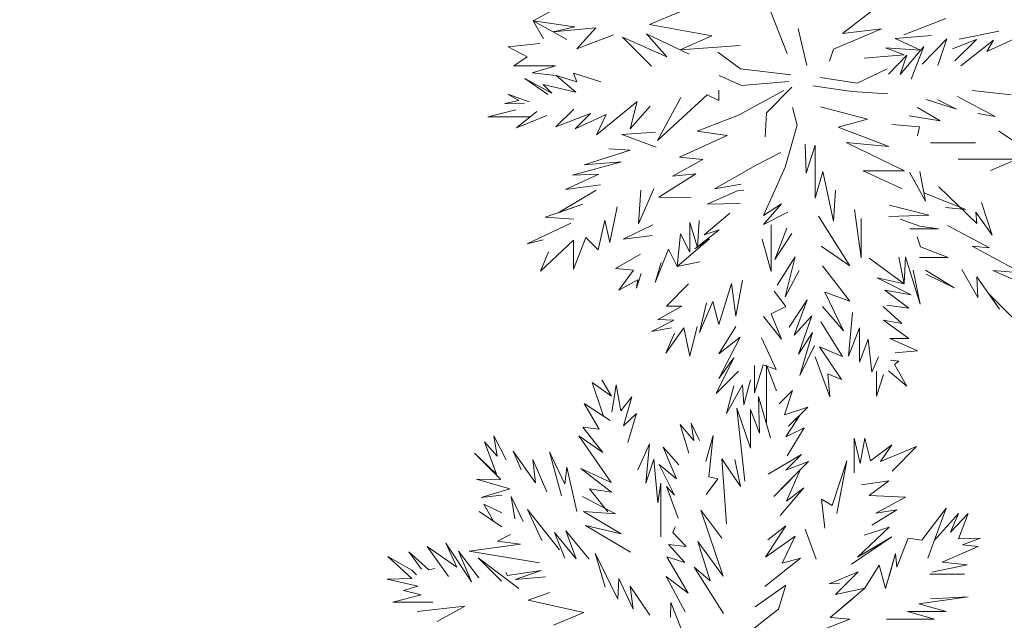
# Model space of a CAD drawing. Header units: millimetres. Extents: x 6487905018 to 6488192500, y 5882180700 to 5882375224.
# Tile 197 of 256: x 6488055001 to 6488057296, y 5882281660 to 5882283059. Entities that reach past the tile are written whole.
import ezdxf
from ezdxf.xclip import XClip

# ---------------------------------------------------------------- set-up
doc = ezdxf.new("R2010")
doc.units = ezdxf.units.MM
doc.header["$MEASUREMENT"] = 0
doc.header["$XCLIPFRAME"] = 2
doc.linetypes.add('Wipeout_Contour', pattern=[1000, 0, -1000])
doc.layers.add('drzewa_Nr_pióra__154', color=94, linetype='Continuous', lineweight=5)
doc.layers.add('Mapa cyfrowa', color=7, linetype='Continuous')
doc.layers.add('Zamość 06.10._2_Mapa cyfrowa', color=7, linetype='Continuous')

# ---------------------------------------------------------------- blocks, each defined once
blk = doc.blocks.new('Rysunek_1_2')
at = {"color": 254, "linetype": 'Wipeout_Contour', "lineweight": 0, "ltscale": 70061284114.24681}
blk.add_wipeout([(6487915525.867126, 5882181505.900702), (6488146644.289524, 5882181505.900702), (6488146644.289524, 5882373115.540435), (6488107628.768834, 5882373115.540435), (6488107628.768834, 5882320263.490532), (6488101226.436201, 5882320263.490532), (6488101226.436201, 5882373115.540435), (6487915525.867126, 5882373115.540435)], dxfattribs=at).dxf.layer = 'Zamość 06.10._2_Mapa cyfrowa'

msp = doc.modelspace()

# ---------------------------------------------------------------- block references
at = {"layer": 'Mapa cyfrowa', "color": 22, "linetype": 'Continuous', "lineweight": 5}
ref = msp.add_blockref('Rysunek_1_2', (0, 0), dxfattribs=at)
XClip(ref).set_block_clipping_path([(6487915525.8671264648, 5882181505.9007024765), (6488146644.2895231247, 5882181505.9007024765), (6488146644.2895231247, 5882373115.5404348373), (6488107628.7688331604, 5882373115.5404348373), (6488107628.7688331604, 5882320263.4905319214), (6488101226.4362001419, 5882320263.4905319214), (6488101226.4362001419, 5882373115.5404348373), (6487915525.8671264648, 5882373115.5404348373)])

# ---------------------------------------------------------------- next in the draw order: linework, layer by layer
at = {"layer": 'drzewa_Nr_pióra__154', "linetype": 'Continuous'}
for p, q in [((6488056198.092369, 5882283056.185252), (6488056262.452104, 5882283091.542503)), ((6488056790.478193, 5882282980.226212), (6488056742.500602, 5882283100.593513)), ((6488056468.915327, 5882283047.345025), (6488056540.207026, 5882283076.846443)), ((6488056918.876532, 5882283026.493991), (6488056993.890065, 5882283084.514149)), ((6488056295.199071, 5882283042.408865), (6488056198.092369, 5882283056.185252)), ((6488056221.949055, 5882283014.538646), (6488056198.092369, 5882283056.185252)), ((6488056198.092369, 5882283056.185252), (6488056276.338824, 5882283012.540908)), ((6488056244.530654, 5882283030.410537), (6488056295.199071, 5882283042.408865)), ((6488056614.566429, 5882283021.236915), (6488056468.915327, 5882283047.345025)), ((6488057061.779957, 5882283023.308011), (6488057159.888279, 5882283061.738995)), ((6488056343.891242, 5882283040.105831), (6488056244.530654, 5882283030.410537)), ((6488056299.494974, 5882282990.663568), (6488056343.891242, 5882283040.105831)), ((6488056384.88758, 5882283023.694123), (6488056299.494974, 5882282990.663568)), ((6488056509.662182, 5882282972.262404), (6488056462.550364, 5882283025.641747)), ((6488056462.550364, 5882283025.641747), (6488056561.579165, 5882282978.800217)), ((6488056540.814624, 5882282988.622035), (6488056614.566429, 5882283021.236915)), ((6488056815.6707, 5882283038.55637), (6488056836.134169, 5882282952.087713)), ((6488057009.98099, 5882283037.764574), (6488056898.51801, 5882282990.312069)), ((6488056918.876532, 5882283026.493991), (6488057009.98099, 5882283037.764574)), ((6488057041.69825, 5882283014.728607), (6488057126.505885, 5882283022.233771)), ((6488057191.189044, 5882283013.73007), (6488057283.51348, 5882283032.054959)), ((6488057347.020864, 5882283026.927336), (6488057255.43637, 5882282984.785817)), ((6488056139.45355, 5882282995.328031), (6488056213.762692, 5882283003.077888)), ((6488056473.470644, 5882282950.759823), (6488056406.033487, 5882283018.19698)), ((6488056406.033487, 5882283018.19698), (6488056509.662182, 5882282972.262404)), ((6488056680.837349, 5882282998.904907), (6488056540.814624, 5882282988.622035)), ((6488057101.106684, 5882282988.063182), (6488057041.69825, 5882283014.728607)), ((6488057105.009898, 5882282955.18005), (6488057162.477125, 5882283014.195592)), ((6488057162.477125, 5882283014.195592), (6488057141.182242, 5882282952.175415)), ((6488057231.138019, 5882283013.082356), (6488057175.581433, 5882282990.692366)), ((6488057180.835423, 5882282963.202307), (6488057231.138019, 5882283013.082356)), ((6488057271.2838, 5882283011.465714), (6488057195.350301, 5882282951.092054)), ((6488057255.43637, 5882282984.785817), (6488057271.2838, 5882283011.465714)), ((6488056183.836119, 5882282972.172714), (6488056139.45355, 5882282995.328031)), ((6488056681.392785, 5882282944.38238), (6488056628.351423, 5882282983.383382)), ((6488056898.51801, 5882282990.312069), (6488056888.869683, 5882282962.314821)), ((6488056969.671604, 5882282969.354098), (6488057063.263512, 5882282976.777082)), ((6488057063.263512, 5882282976.777082), (6488057019.503956, 5882282993.384856)), ((6488057019.503956, 5882282993.384856), (6488057101.106684, 5882282988.063182)), ((6488057069.394361, 5882282975.929035), (6488057026.727101, 5882282931.770641)), ((6488057108.435298, 5882282996.118754), (6488057053.654317, 5882282930.910619)), ((6488057053.654317, 5882282930.910619), (6488057069.394361, 5882282975.929035)), ((6488057079.37482, 5882282920.647019), (6488057108.435298, 5882282996.118754)), ((6488056152.932297, 5882282951.284144), (6488056183.836119, 5882282972.172714)), ((6488056249.808558, 5882282951.284144), (6488056152.932297, 5882282951.284144)), ((6488056195.614993, 5882282934.673672), (6488056249.808558, 5882282951.284144)), ((6488056251.93773, 5882282928.825371), (6488056195.614993, 5882282934.673672)), ((6488056297.482982, 5882282890.24606), (6488056251.93773, 5882282928.825371)), ((6488056251.93773, 5882282928.825371), (6488056299.899863, 5882282914.037004)), ((6488056299.899863, 5882282914.037004), (6488056291.660973, 5882282934.242177)), ((6488056291.660973, 5882282934.242177), (6488056355.759842, 5882282914.380555)), ((6488056683.464379, 5882282905.704949), (6488056631.471503, 5882282928.781979)), ((6488056798.395791, 5882282930.342019), (6488056681.392785, 5882282944.38238)), ((6488057022.895601, 5882282944.647418), (6488056953.21417, 5882282911.226328)), ((6488056232.076109, 5882282884.588123), (6488056178.810851, 5882282921.602963)), ((6488056178.810851, 5882282921.602963), (6488056241.696811, 5882282887.640882)), ((6488056241.696811, 5882282887.640882), (6488056221.120428, 5882282908.221027)), ((6488056221.120428, 5882282908.221027), (6488056297.482982, 5882282890.24606)), ((6488056793.715672, 5882282914.741618), (6488056683.464379, 5882282905.704949)), ((6488056953.21417, 5882282911.226328), (6488056867.947474, 5882282923.919724)), ((6488056164.681251, 5882282870.252015), (6488056139.087608, 5882282885.490924)), ((6488056139.087608, 5882282885.490924), (6488056188.741662, 5882282867.434905)), ((6488056487.511004, 5882282777.595374), (6488056603.47813, 5882282883.504326)), ((6488056603.47813, 5882282883.504326), (6488056630.448096, 5882282870.445236)), ((6488056630.448096, 5882282870.445236), (6488056631.034692, 5882282894.59838)), ((6488056677.024673, 5882282836.219601), (6488056782.219184, 5882282893.679812)), ((6488056741.782945, 5882282842.011285), (6488056801.314075, 5882282901.542415)), ((6488056940.50863, 5882282891.531855), (6488056849.877114, 5882282904.486955)), ((6488057025.100816, 5882282886.515293), (6488056940.50863, 5882282891.531855)), ((6488057312.155701, 5882282883.514734), (6488057221.357046, 5882282893.695043)), ((6488056131.836311, 5882282863.469803), (6488056164.681251, 5882282870.252015)), ((6488056178.004279, 5882282862.907274), (6488056131.836311, 5882282863.469803)), ((6488056345.829031, 5882282790.696822), (6488056440.623133, 5882282868.337706)), ((6488056440.623133, 5882282868.337706), (6488056424.231239, 5882282804.297379)), ((6488056542.112408, 5882282877.43794), (6488056487.511004, 5882282777.595374)), ((6488057114.098213, 5882282873.09005), (6488057184.81118, 5882282850.723679)), ((6488057184.81118, 5882282850.723679), (6488057141.182242, 5882282872.006689)), ((6488057187.349457, 5882282879.773562), (6488057274.647496, 5882282833.267192)), ((6488056092.277938, 5882282832.20173), (6488056157.590538, 5882282848.600171)), ((6488056206.797682, 5882282844.864881), (6488056158.94923, 5882282806.94724)), ((6488056292.563774, 5882282850.281686), (6488056251.187386, 5882282808.905298)), ((6488056251.187386, 5882282808.905298), (6488056331.460693, 5882282840.360571)), ((6488056331.460693, 5882282840.360571), (6488056295.756968, 5882282804.656846)), ((6488056295.756968, 5882282804.656846), (6488056368.235033, 5882282838.325789)), ((6488056368.235033, 5882282838.325789), (6488056345.829031, 5882282790.696822)), ((6488056424.231239, 5882282804.297379), (6488056470.415565, 5882282857.504094)), ((6488056677.024673, 5882282836.219601), (6488056580.302188, 5882282798.778639)), ((6488056738.783316, 5882282786.07556), (6488056741.782945, 5882282842.011285)), ((6488056813.729129, 5882282812.950683), (6488056802.264691, 5882282853.941656)), ((6488056868.097569, 5882282855.657939), (6488056977.770534, 5882282826.762904)), ((6488057146.497939, 5882282823.401972), (6488057093.685169, 5882282854.294265)), ((6488057274.647496, 5882282833.267192), (6488057234.613699, 5882282840.356041)), ((6488056190.817991, 5882282832.20173), (6488056092.277938, 5882282832.20173)), ((6488056158.94923, 5882282806.94724), (6488056229.554994, 5882282835.301633)), ((6488056785.10425, 5882282715.098088), (6488056813.729129, 5882282812.950683)), ((6488056977.770534, 5882282826.762904), (6488056909.221039, 5882282808.17216)), ((6488057098.494925, 5882282808.969619), (6488057034.086647, 5882282814.628646)), ((6488057074.522885, 5882282834.846766), (6488057146.497939, 5882282823.401972)), ((6488056404.396121, 5882282791.209223), (6488056482.893237, 5882282796.729921)), ((6488056484.705397, 5882282762.019086), (6488056404.396121, 5882282791.209223)), ((6488056580.302188, 5882282798.778639), (6488056650.503992, 5882282789.418398)), ((6488056909.221039, 5882282808.17216), (6488057027.102919, 5882282763.051105)), ((6488057093.685475, 5882282788.463906), (6488057098.494925, 5882282808.969619)), ((6488057283.443453, 5882282798.903441), (6488057353.532331, 5882282752.676213)), ((6488056650.503992, 5882282789.418398), (6488056539.096834, 5882282738.358121)), ((6488056832.467067, 5882282768.85915), (6488056834.339115, 5882282701.465419)), ((6488057027.102919, 5882282763.051105), (6488056927.94152, 5882282772.603246)), ((6488056927.94152, 5882282772.603246), (6488057063.896531, 5882282706.865071)), ((6488057123.944956, 5882282771.94595), (6488057229.528468, 5882282771.94595)), ((6488056316.655415, 5882282720.776634), (6488056423.826973, 5882282755.219763)), ((6488056423.826973, 5882282755.219763), (6488056374.376898, 5882282758.217596)), ((6488056716.025676, 5882282719.216595), (6488056775.648153, 5882282749.660241)), ((6488056834.339115, 5882282701.465419), (6488056855.058666, 5882282766.460911)), ((6488056855.058666, 5882282766.460911), (6488056855.058666, 5882282643.431928)), ((6488056289.966217, 5882282696.549154), (6488056403.635572, 5882282727.950348)), ((6488056403.635572, 5882282727.950348), (6488056316.655415, 5882282720.776634)), ((6488056593.634543, 5882282733.348847), (6488056522.580706, 5882282694.255953)), ((6488056539.096834, 5882282738.358121), (6488056593.634543, 5882282733.348847)), ((6488057326.12615, 5882282733.756168), (6488057189.092229, 5882282733.756168)), ((6488057263.771988, 5882282707.538359), (6488057326.12615, 5882282733.756168)), ((6488056273.740452, 5882282663.483721), (6488056351.388856, 5882282698.852399)), ((6488056351.388856, 5882282698.852399), (6488056289.966217, 5882282696.549154)), ((6488056577.383168, 5882282699.869526), (6488056491.30415, 5882282645.650056)), ((6488056522.580706, 5882282694.255953), (6488056577.383168, 5882282699.869526)), ((6488056620.863231, 5882282664.615191), (6488056716.025676, 5882282719.216595)), ((6488056735.182967, 5882282602.775203), (6488056785.10425, 5882282715.098088)), ((6488056855.058666, 5882282643.431928), (6488056872.886916, 5882282705.3147)), ((6488056872.886916, 5882282705.3147), (6488056898.506833, 5882282589.420277)), ((6488057063.896531, 5882282706.865071), (6488056967.25453, 5882282706.865071)), ((6488056967.25453, 5882282706.865071), (6488057058.081945, 5882282664.557931)), ((6488057112.461918, 5882282636.116916), (6488057075.024563, 5882282703.985595)), ((6488057099.040651, 5882282705.01515), (6488057112.461918, 5882282636.116916)), ((6488056683.192784, 5882282676.04243), (6488056620.863231, 5882282664.615191)), ((6488056256.101591, 5882282609.247821), (6488056344.736136, 5882282661.495111)), ((6488056355.113491, 5882282674.084577), (6488056273.740452, 5882282663.483721)), ((6488056443.217607, 5882282583.384182), (6488056478.899583, 5882282664.615191)), ((6488056449.258821, 5882282661.495111), (6488056443.217607, 5882282583.384182)), ((6488056603.729593, 5882282629.025572), (6488056675.899783, 5882282661.195286)), ((6488056675.899783, 5882282661.195286), (6488056689.052387, 5882282661.984352)), ((6488056898.506833, 5882282589.420277), (6488056903.183661, 5882282662.026241)), ((6488057206.42431, 5882282616.977271), (6488057108.728824, 5882282655.280803)), ((6488057232.06704, 5882282583.900172), (6488057143.392379, 5882282669.754253)), ((6488056491.30415, 5882282645.650056), (6488056566.261827, 5882282644.334671)), ((6488056680.334422, 5882282630.663711), (6488056603.729593, 5882282629.025572)), ((6488056776.91939, 5882282629.575939), (6488056735.182967, 5882282602.775203)), ((6488056735.275566, 5882282581.651983), (6488056776.91939, 5882282629.575939)), ((6488057243.007215, 5882282632.665571), (6488057267.763798, 5882282556.749004)), ((6488056226.17309, 5882282599.093509), (6488056313.535335, 5882282628.73427)), ((6488056313.535335, 5882282628.73427), (6488056256.101591, 5882282609.247821)), ((6488056376.610601, 5882282539.520817), (6488056394.003961, 5882282623.001865)), ((6488056596.334462, 5882282557.739356), (6488056656.448616, 5882282608.454465)), ((6488056791.34441, 5882282610.575403), (6488056735.275566, 5882282581.651983)), ((6488056947.005033, 5882282616.923011), (6488056962.948819, 5882282503.868662)), ((6488057120.727903, 5882282603.455101), (6488057028.635941, 5882282626.996589)), ((6488057159.109268, 5882282621.264959), (6488057206.42431, 5882282616.977271)), ((6488057267.763798, 5882282556.749004), (6488057230.214992, 5882282610.791273)), ((6488057230.214992, 5882282610.791273), (6488057232.06704, 5882282583.900172)), ((6488056184.052008, 5882282536.691905), (6488056285.454614, 5882282585.053147)), ((6488056291.694774, 5882282594.413388), (6488056226.17309, 5882282599.093509)), ((6488056349.416257, 5882282522.651545), (6488056364.985279, 5882282591.634317)), ((6488056364.985279, 5882282591.634317), (6488056376.610601, 5882282539.520817)), ((6488056563.419994, 5882282517.364195), (6488056563.419994, 5882282586.613188)), ((6488056563.419994, 5882282586.613188), (6488056581.14097, 5882282528.050392)), ((6488056581.14097, 5882282528.050392), (6488056585.252832, 5882282590.855748)), ((6488056936.394332, 5882282485.49671), (6488056863.106254, 5882282601.215163)), ((6488056962.948819, 5882282503.868662), (6488056962.948819, 5882282595.599019)), ((6488057027.160069, 5882282600.374822), (6488057120.727903, 5882282603.455101)), ((6488057099.724998, 5882282577.583821), (6488057053.556367, 5882282594.227088)), ((6488056476.834679, 5882282581.25978), (6488056408.149741, 5882282547.344003)), ((6488056574.745791, 5882282524.736052), (6488056631.891811, 5882282569.637795)), ((6488056631.891811, 5882282569.637795), (6488056596.334462, 5882282557.739356)), ((6488056752.871901, 5882282472.330005), (6488056752.649681, 5882282581.188287)), ((6488056761.703649, 5882282499.812558), (6488056789.447196, 5882282572.831436)), ((6488056800.704651, 5882282560.65412), (6488056761.703649, 5882282499.812558)), ((6488057076.101614, 5882282571.933152), (6488057143.183337, 5882282571.933152)), ((6488057143.183337, 5882282571.933152), (6488057099.724998, 5882282577.583821)), ((6488057261.761132, 5882282527.244758), (6488057163.802597, 5882282579.198653)), ((6488056221.316506, 5882282545.793296), (6488056184.052008, 5882282536.691905)), ((6488056215.25281, 5882282472.730262), (6488056292.20935, 5882282545.073447)), ((6488056292.20935, 5882282477.410382), (6488056320.635219, 5882282551.640739)), ((6488056292.20935, 5882282545.073447), (6488056292.20935, 5882282477.410382)), ((6488056320.635219, 5882282551.640739), (6488056349.416257, 5882282522.651545)), ((6488056408.149741, 5882282547.344003), (6488056476.204051, 5882282556.170566)), ((6488056533.500986, 5882282483.650542), (6488056541.301187, 5882282560.092506)), ((6488056533.500986, 5882282483.650542), (6488056609.205977, 5882282548.070143)), ((6488056541.301187, 5882282560.092506), (6488056563.419994, 5882282517.364195)), ((6488056609.205977, 5882282548.070143), (6488056574.745791, 5882282524.736052)), ((6488056731.626076, 5882282547.612185), (6488056752.871901, 5882282472.330005)), ((6488057100.670383, 5882282529.951816), (6488057093.035479, 5882282552.6332)), ((6488056233.51384, 5882282518.12441), (6488056215.25281, 5882282472.730262)), ((6488056482.019664, 5882282446.20958), (6488056513.220465, 5882282524.211584)), ((6488056513.220465, 5882282524.211584), (6488056533.500986, 5882282483.650542)), ((6488056869.346415, 5882282531.013359), (6488056936.394332, 5882282485.49671)), ((6488057165.691628, 5882282504.919857), (6488057100.670383, 5882282529.951816)), ((6488057336.158085, 5882282468.810633), (6488057221.171405, 5882282530.922998)), ((6488057221.171405, 5882282530.922998), (6488057261.761132, 5882282527.244758)), ((6488056447.998693, 5882282512.648294), (6488056389.977299, 5882282478.970422)), ((6488056496.44059, 5882282492.832539), (6488056482.019664, 5882282446.20958)), ((6488056586.542349, 5882282494.570823), (6488056533.500986, 5882282483.650542)), ((6488056808.504851, 5882282506.052718), (6488056767.16342, 5882282440.059688)), ((6488056785.412888, 5882282412.937099), (6488056808.504851, 5882282506.052718)), ((6488057062.728983, 5882282443.122781), (6488056981.6693, 5882282502.932638)), ((6488057050.601493, 5882282505.547398), (6488057062.728983, 5882282443.122781)), ((6488057062.728983, 5882282443.122781), (6488057065.896916, 5882282506.171989)), ((6488057065.896916, 5882282506.171989), (6488057100.169945, 5882282396.321579)), ((6488057098.888125, 5882282504.919857), (6488057165.691628, 5882282504.919857)), ((6488056389.977299, 5882282478.970422), (6488056431.650767, 5882282475.376329)), ((6488056431.650767, 5882282475.376329), (6488056397.777499, 5882282429.04914)), ((6488056817.865091, 5882282474.851916), (6488056785.412888, 5882282412.937099)), ((6488056936.527772, 5882282403.168891), (6488056872.466495, 5882282485.772197)), ((6488057100.169945, 5882282396.321579), (6488057083.698091, 5882282475.432985)), ((6488057179.380507, 5882282434.197337), (6488057112.653418, 5882282475.635743)), ((6488057197.62341, 5882282477.056955), (6488057234.799812, 5882282411.944483)), ((6488057339.660851, 5882282444.082973), (6488057269.220641, 5882282474.876504)), ((6488057269.220641, 5882282474.876504), (6488057336.158085, 5882282468.810633)), ((6488056397.777499, 5882282429.04914), (6488056442.301079, 5882282453.173156)), ((6488056439.249968, 5882282433.032714), (6488056450.051759, 5882282467.399624)), ((6488056442.301079, 5882282453.173156), (6488056439.249968, 5882282433.032714)), ((6488056670.784513, 5882282368.207577), (6488056686.176155, 5882282451.823796)), ((6488056999.681799, 5882282457.82177), (6488057062.728983, 5882282443.122781)), ((6488057079.405056, 5882282417.845948), (6488056999.681799, 5882282457.82177)), ((6488057113.77952, 5882282466.10909), (6488057179.380507, 5882282434.197337)), ((6488057234.799812, 5882282411.944483), (6488057232.421722, 5882282460.031786)), ((6488057232.421722, 5882282460.031786), (6488057285.430269, 5882282384.382008)), ((6488056508.540344, 5882282391.608178), (6488056560.308039, 5882282443.55292)), ((6488056630.913842, 5882282348.93413), (6488056660.503356, 5882282444.188859)), ((6488056660.503356, 5882282444.188859), (6488056670.784513, 5882282368.207577)), ((6488056787.303828, 5882282391.007732), (6488056760.143609, 5882282426.490674)), ((6488056921.174319, 5882282334.164546), (6488056878.126204, 5882282423.700994)), ((6488056878.126204, 5882282423.700994), (6488056936.527772, 5882282403.168891)), ((6488057073.476575, 5882282386.634464), (6488057018.142592, 5882282428.851881)), ((6488057018.142592, 5882282428.851881), (6488057079.405056, 5882282417.845948)), ((6488056586.055901, 5882282330.138337), (6488056616.449176, 5882282402.481949)), ((6488056616.449176, 5882282402.481949), (6488056630.913842, 5882282348.93413)), ((6488056836.585572, 5882282406.210153), (6488056794.936702, 5882282342.127186)), ((6488056806.622964, 5882282323.72326), (6488056836.585572, 5882282406.210153)), ((6488057285.430269, 5882282384.382008), (6488057260.358719, 5882282420.162223)), ((6488057260.358719, 5882282420.162223), (6488057324.024681, 5882282356.496261)), ((6488056488.259824, 5882282360.407376), (6488056544.499411, 5882282391.445251)), ((6488056544.499411, 5882282391.445251), (6488056508.540344, 5882282391.608178)), ((6488056602.14275, 5882282399.408379), (6488056586.055901, 5882282330.138337)), ((6488056752.861645, 5882282373.774695), (6488056787.303828, 5882282391.007732)), ((6488056872.50528, 5882282390.405222), (6488056921.174319, 5882282334.164546)), ((6488056942.668298, 5882282376.569391), (6488056933.308058, 5882282275.166786)), ((6488057057.551167, 5882282351.153891), (6488057013.743133, 5882282390.869604)), ((6488057022.368609, 5882282393.910531), (6488057073.476575, 5882282386.634464)), ((6488056474.219463, 5882282332.326654), (6488056525.810029, 5882282359.125113)), ((6488056525.810029, 5882282359.125113), (6488056488.259824, 5882282360.407376)), ((6488056735.182967, 5882282367.209151), (6488056776.752671, 5882282314.875796)), ((6488056776.752671, 5882282314.875796), (6488056752.861645, 5882282373.774695)), ((6488056847.505854, 5882282368.769191), (6488056806.622964, 5882282323.72326)), ((6488056816.286231, 5882282279.538289), (6488056847.505854, 5882282368.769191)), ((6488056918.974378, 5882282274.215104), (6488056868.465899, 5882282355.230351)), ((6488057073.715283, 5882282315.98179), (6488057014.52458, 5882282358.590695)), ((6488057014.52458, 5882282358.590695), (6488057057.551167, 5882282351.153891)), ((6488056520.637334, 5882282341.004686), (6488056474.219463, 5882282332.326654)), ((6488056507.377978, 5882282281.578743), (6488056549.272376, 5882282341.289985)), ((6488056549.272376, 5882282341.289985), (6488056563.279415, 5882282275.078575)), ((6488056563.279415, 5882282275.078575), (6488056580.143428, 5882282343.790569)), ((6488056670.076316, 5882282344.331154), (6488056630.565792, 5882282280.608023)), ((6488056933.308058, 5882282275.166786), (6488056958.36792, 5882282340.663967)), ((6488056958.36792, 5882282340.663967), (6488056958.36792, 5882282261.126426)), ((6488056527.11796, 5882282328.500009), (6488056507.377978, 5882282281.578743)), ((6488056680.822332, 5882282319.375794), (6488056630.477205, 5882282222.961467)), ((6488056630.565792, 5882282280.608023), (6488056680.822332, 5882282319.375794)), ((6488056764.823729, 5882282243.965984), (6488056730.502848, 5882282317.287868)), ((6488056849.065893, 5882282329.768189), (6488056816.286231, 5882282279.538289)), ((6488056819.425132, 5882282229.925624), (6488056849.065893, 5882282329.768189)), ((6488056958.36792, 5882282261.126426), (6488056979.290531, 5882282314.204988)), ((6488056979.290531, 5882282314.204988), (6488056987.147551, 5882282237.336596)), ((6488057029.447418, 5882282316.131993), (6488057073.715283, 5882282315.98179)), ((6488057094.198079, 5882282287.693851), (6488057029.447418, 5882282316.131993)), ((6488056853.746014, 5882282300.127427), (6488056819.425132, 5882282229.925624)), ((6488056916.72792, 5882282220.300118), (6488056865.456531, 5882282296.623763)), ((6488056865.456531, 5882282296.623763), (6488056918.974378, 5882282274.215104)), ((6488057041.648148, 5882282282.521137), (6488057094.198079, 5882282287.693851)), ((6488056665.986183, 5882282270.897799), (6488056624.420122, 5882282187.804542)), ((6488056630.477205, 5882282222.961467), (6488056665.986183, 5882282270.897799)), ((6488056855.317735, 5882282273.13746), (6488056889.770427, 5882282179.86388)), ((6488056987.147551, 5882282237.336596), (6488057002.741594, 5882282273.685663)), ((6488057050.373743, 5882282263.126733), (6488057030.641314, 5882282265.935971)), ((6488057039.986093, 5882282255.576102), (6488057050.373743, 5882282263.126733)), ((6488056624.420122, 5882282187.804542), (6488056676.681464, 5882282240.065885)), ((6488056714.086211, 5882282189.364582), (6488056734.334463, 5882282254.590895)), ((6488056714.086211, 5882282252.974747), (6488056714.086211, 5882282189.364582)), ((6488056734.334463, 5882282254.590895), (6488056764.823729, 5882282243.965984)), ((6488056741.72604, 5882282119.726301), (6488056741.72604, 5882282254.278665)), ((6488056741.72604, 5882282254.278665), (6488056765.256196, 5882282194.034544)), ((6488056998.09961, 5882282181.923133), (6488056998.09961, 5882282239.644615)), ((6488057026.55863, 5882282240.682589), (6488057069.031545, 5882282204.964983)), ((6488057069.031545, 5882282204.964983), (6488057039.986093, 5882282255.576102)), ((6488056380.525296, 5882282182.032372), (6488056357.74038, 5882282219.518335)), ((6488056357.74038, 5882282219.518335), (6488056380.525296, 5882282182.032372)), ((6488056689.382655, 5882282161.715663), (6488056704.425562, 5882282219.463855)), ((6488056889.770427, 5882282179.86388), (6488056885.277512, 5882282233.778865)), ((6488056885.277512, 5882282233.778865), (6488056916.72792, 5882282220.300118)), ((6488057014.654234, 5882282231.999846), (6488056998.09961, 5882282181.923133)), ((6488056361.98669, 5882282135.181134), (6488056335.742019, 5882282213.842425)), ((6488056335.742019, 5882282213.842425), (6488056380.525296, 5882282182.032372)), ((6488056381.151697, 5882282144.176293), (6488056391.271203, 5882282208.421622)), ((6488056391.271203, 5882282208.421622), (6488056402.02222, 5882282147.473201)), ((6488056648.821612, 5882282141.435142), (6488056685.825176, 5882282208.094935)), ((6488056665.996301, 5882282205.559665), (6488056648.821612, 5882282141.435142)), ((6488056685.825176, 5882282208.094935), (6488056689.382655, 5882282161.715663)), ((6488056771.779378, 5882282164.146309), (6488056802.330162, 5882282194.697094)), ((6488056802.330162, 5882282194.697094), (6488056784.076057, 5882282138.59369)), ((6488056402.02222, 5882282147.473201), (6488056427.9529, 5882282180.057216)), ((6488056427.9529, 5882282180.057216), (6488056408.32288, 5882282112.515085)), ((6488056725.373549, 5882282095.3621), (6488056723.103322, 5882282180.681837)), ((6488056723.103322, 5882282180.681837), (6488056750.978843, 5882282084.844272)), ((6488056351.848942, 5882282105.235339), (6488056317.190054, 5882282164.456815)), ((6488056317.190054, 5882282164.456815), (6488056377.718847, 5882282124.899791)), ((6488056691.177307, 5882281983.441667), (6488056672.976839, 5882282153.746042)), ((6488056672.976839, 5882282153.746042), (6488056704.884866, 5882282060.437109)), ((6488056704.884866, 5882282060.437109), (6488056704.884866, 5882282150.829484)), ((6488056704.884866, 5882282150.829484), (6488056725.373549, 5882282095.3621)), ((6488056784.076057, 5882282138.59369), (6488056838.08108, 5882282156.346108)), ((6488056838.08108, 5882282156.346108), (6488056793.219184, 5882282111.484211)), ((6488056408.32288, 5882282112.515085), (6488056438.87318, 5882282141.056213)), ((6488056438.87318, 5882282141.056213), (6488056419.025759, 5882282073.904499)), ((6488056787.05581, 5882282086.768875), (6488056820.08736, 5882282138.352388)), ((6488056820.08736, 5882282138.352388), (6488056793.219184, 5882282111.484211)), ((6488056360.277748, 5882282050.178879), (6488056314.069974, 5882282109.855412)), ((6488056314.069974, 5882282109.855412), (6488056351.848942, 5882282105.235339)), ((6488056560.566127, 5882282048.695536), (6488056541.048104, 5882282115.453989)), ((6488056541.048104, 5882282115.453989), (6488056572.802974, 5882282078.523864)), ((6488056572.802974, 5882282078.523864), (6488056566.185619, 5882282119.136412)), ((6488056566.185619, 5882282119.136412), (6488056585.516948, 5882282078.654611)), ((6488056829.962716, 5882282108.258913), (6488056787.05581, 5882282086.768875)), ((6488056790.454268, 5882282043.103945), (6488056829.962716, 5882282108.258913)), ((6488056114.231921, 5882282041.591708), (6488056106.584643, 5882282089.574891)), ((6488056106.584643, 5882282089.574891), (6488056134.665364, 5882282033.413448)), ((6488056379.591657, 5882281980.372086), (6488056304.709733, 5882282089.574891)), ((6488056304.709733, 5882282089.574891), (6488056360.277748, 5882282050.178879)), ((6488056600.516232, 5882282029.820481), (6488056617.488853, 5882282089.924632)), ((6488056617.488853, 5882282089.924632), (6488056607.236456, 5882281993.588506)), ((6488056946.249181, 5882282003.211977), (6488056946.249181, 5882282083.547878)), ((6488056946.249181, 5882282083.547878), (6488056960.266998, 5882282024.560567)), ((6488056960.266998, 5882282024.560567), (6488056971.489552, 5882282083.547878)), ((6488056971.489552, 5882282083.547878), (6488056984.513848, 5882282031.280763)), ((6488056112.513209, 5882281999.87338), (6488056084.744082, 5882282075.534531)), ((6488056084.744082, 5882282075.534531), (6488056114.231921, 5882282041.591708)), ((6488056441.99326, 5882282010.012847), (6488056469.094108, 5882282070.617989)), ((6488056469.094108, 5882282070.617989), (6488056460.713741, 5882281978.812045)), ((6488056532.034678, 5882281988.914949), (6488056501.274783, 5882282063.05421)), ((6488056501.274783, 5882282063.05421), (6488056537.387811, 5882282021.645561)), ((6488057034.411729, 5882282068.23645), (6488056984.513848, 5882282031.280763)), ((6488057007.851163, 5882282029.426902), (6488057034.411729, 5882282068.23645)), ((6488057091.517203, 5882282064.170982), (6488057007.851163, 5882282029.426902)), ((6488057034.623072, 5882282007.27685), (6488057091.517203, 5882282064.170982)), ((6488056122.378688, 5882281987.316452), (6488056061.012386, 5882282048.682755)), ((6488056061.012386, 5882282048.682755), (6488056112.513209, 5882281999.87338)), ((6488056169.944987, 5882282009.758357), (6488056151.250319, 5882282053.929441)), ((6488056151.250319, 5882282053.929441), (6488056203.65836, 5882281979.636962)), ((6488056203.65836, 5882281979.636962), (6488056196.874014, 5882282033.985031)), ((6488056196.874014, 5882282033.985031), (6488056229.827809, 5882281958.531525)), ((6488056264.148691, 5882281949.171284), (6488056236.06797, 5882282052.133929)), ((6488056236.06797, 5882282052.133929), (6488056272.193757, 5882281976.992595)), ((6488056460.713741, 5882281978.812045), (6488056479.14902, 5882282034.987432)), ((6488056479.14902, 5882282034.987432), (6488056488.495979, 5882281933.26862)), ((6488056648.869088, 5882281884.375571), (6488056637.83939, 5882282035.989589)), ((6488056637.83939, 5882282035.989589), (6488056681.141838, 5882281971.459988)), ((6488056681.141838, 5882281971.459988), (6488056668.031442, 5882282033.884474)), ((6488056668.031442, 5882282033.884474), (6488056681.141838, 5882281971.459988)), ((6488056823.783978, 5882282045.846534), (6488056745.778709, 5882282000.3421)), ((6488056787.379778, 5882282009.442334), (6488056823.783978, 5882282045.846534)), ((6488056272.193757, 5882281976.992595), (6488056276.629012, 5882282016.253007)), ((6488056276.629012, 5882282016.253007), (6488056300.029613, 5882281913.290362)), ((6488056380.344644, 5882281957.945763), (6488056308.932349, 5882282012.878763)), ((6488056308.932349, 5882282012.878763), (6488056379.591657, 5882281980.372086)), ((6488056527.448227, 5882281951.203237), (6488056491.700798, 5882282022.53371)), ((6488056491.700798, 5882282022.53371), (6488056532.034678, 5882281988.914949)), ((6488056758.779043, 5882281948.340765), (6488056840.031131, 5882282029.592852)), ((6488056820.731325, 5882282010.293046), (6488056775.485814, 5882281965.047536)), ((6488056840.031131, 5882282029.592852), (6488056787.379778, 5882282009.442334)), ((6488056788.3424, 5882281937.173133), (6488056820.731325, 5882282010.293046)), ((6488056929.047779, 5882282031.182723), (6488056894.763266, 5882281927.017776)), ((6488056906.191319, 5882281908.250955), (6488056929.047779, 5882282031.182723)), ((6488056143.882477, 5882281966.16762), (6488056066.023602, 5882281988.172286)), ((6488056066.023602, 5882281988.172286), (6488056122.378688, 5882281987.316452)), ((6488056628.747872, 5882281989.391521), (6488056601.117349, 5882281952.291364)), ((6488056607.236456, 5882281993.588506), (6488056628.747872, 5882281989.391521)), ((6488056076.943882, 5882281946.051204), (6488056143.882477, 5882281966.16762)), ((6488056371.665727, 5882281911.966968), (6488056329.540223, 5882281966.050117)), ((6488056329.540223, 5882281966.050117), (6488056380.344644, 5882281957.945763)), ((6488056488.495979, 5882281933.26862), (6488056495.904488, 5882281979.226172)), ((6488056495.904488, 5882281979.226172), (6488056495.904488, 5882281854.008839)), ((6488056536.390664, 5882281897.406686), (6488056509.074984, 5882281971.011845)), ((6488056509.074984, 5882281971.011845), (6488056527.448227, 5882281951.203237)), ((6488056773.556523, 5882281903.777457), (6488056828.759783, 5882281968.257537)), ((6488056828.759783, 5882281968.257537), (6488056788.3424, 5882281937.173133)), ((6488057027.166683, 5882281984.15077), (6488056963.450583, 5882281975.241231)), ((6488056981.018309, 5882281950.024106), (6488057027.166683, 5882281984.15077)), ((6488056124.559466, 5882281950.907196), (6488056076.943882, 5882281946.051204)), ((6488056155.480667, 5882281895.710117), (6488056146.672594, 5882281948.100394)), ((6488056146.672594, 5882281948.100394), (6488056174.350004, 5882281889.97931)), ((6488056389.658494, 5882281907.928208), (6488056312.735176, 5882281947.746304)), ((6488056894.763266, 5882281927.017776), (6488056869.819583, 5882281941.945784)), ((6488056869.819583, 5882281941.945784), (6488056877.776527, 5882281873.867442)), ((6488057065.840775, 5882281946.513957), (6488056981.018309, 5882281950.024106)), ((6488056997.14491, 5882281908.819474), (6488057065.840775, 5882281946.513957)), ((6488056105.521846, 5882281890.707238), (6488056083.184042, 5882281930.450803)), ((6488056083.184042, 5882281930.450803), (6488056125.180283, 5882281909.570363)), ((6488057160.734926, 5882281920.820155), (6488057103.826122, 5882281846.515716)), ((6488057118.052229, 5882281804.004354), (6488057160.734926, 5882281920.820155)), ((6488056125.248137, 5882281877.312562), (6488056072.263762, 5882281913.290362)), ((6488056072.263762, 5882281913.290362), (6488056105.521846, 5882281890.707238)), ((6488056218.269054, 5882281845.456758), (6488056184.661768, 5882281917.33127)), ((6488056184.661768, 5882281917.33127), (6488056259.603736, 5882281823.768158)), ((6488056403.487849, 5882281861.161949), (6488056315.370113, 5882281912.916639)), ((6488056315.370113, 5882281912.916639), (6488056389.658494, 5882281907.928208)), ((6488056641.256024, 5882281762.175982), (6488056588.998364, 5882281915.78977)), ((6488056588.998364, 5882281915.78977), (6488056638.135944, 5882281851.098267)), ((6488056987.214756, 5882281881.366684), (6488057045.882817, 5882281917.268099)), ((6488057045.882817, 5882281917.268099), (6488056997.14491, 5882281908.819474)), ((6488057189.39595, 5882281908.324176), (6488057133.526019, 5882281846.353673)), ((6488057211.860527, 5882281908.324176), (6488057171.050566, 5882281864.590577)), ((6488057171.050566, 5882281864.590577), (6488057189.39595, 5882281908.324176)), ((6488057189.566088, 5882281849.74938), (6488057211.860527, 5882281908.324176)), ((6488056424.83282, 5882281818.127917), (6488056320.310134, 5882281880.52952)), ((6488056320.310134, 5882281880.52952), (6488056403.487849, 5882281861.161949)), ((6488056528.950576, 5882281877.6007), (6488056523.79738, 5882281863.882565)), ((6488056739.278543, 5882281806.637124), (6488056787.379778, 5882281879.438994)), ((6488056787.379778, 5882281879.438994), (6488056744.991306, 5882281846.924719)), ((6488056857.463135, 5882281801.757896), (6488056832.398242, 5882281871.869933)), ((6488056953.784511, 5882281806.973272), (6488057027.969358, 5882281876.766755)), ((6488057027.969358, 5882281876.766755), (6488056969.78602, 5882281857.919339)), ((6488056115.170025, 5882281843.788672), (6488056145.200797, 5882281859.519077)), ((6488056298.469573, 5882281802.527516), (6488056247.494974, 5882281863.820216)), ((6488056247.494974, 5882281863.820216), (6488056271.948892, 5882281804.087556)), ((6488056328.2455, 5882281802.317607), (6488056273.904103, 5882281868.099298)), ((6488056273.904103, 5882281868.099298), (6488056298.469573, 5882281802.527516)), ((6488056523.79738, 5882281863.882565), (6488056554.307959, 5882281831.59135)), ((6488056808.658217, 5882281855.649653), (6488056739.278543, 5882281806.637124)), ((6488056778.602056, 5882281792.894328), (6488056808.658217, 5882281855.649653)), ((6488056940.16685, 5882281790.248581), (6488057034.409201, 5882281853.9283)), ((6488057034.409201, 5882281853.9283), (6488056953.784511, 5882281806.973272)), ((6488057072.371552, 5882281850.542993), (6488057056.862439, 5882281811.378055)), ((6488057103.826122, 5882281846.515716), (6488057072.371552, 5882281850.542993)), ((6488057240.946593, 5882281850.896525), (6488057189.566088, 5882281849.74938)), ((6488057198.924707, 5882281835.454762), (6488057240.946593, 5882281850.896525)), ((6488056000.813926, 5882281761.446461), (6488055950.892643, 5882281831.648264)), ((6488055950.892643, 5882281831.648264), (6488056020.180577, 5882281783.607106)), ((6488056020.180577, 5882281783.607106), (6488055994.573766, 5882281839.448464)), ((6488055994.573766, 5882281839.448464), (6488056053.855289, 5882281748.96614)), ((6488056048.551152, 5882281820.311974), (6488056168.081385, 5882281836.638489)), ((6488056168.081385, 5882281836.638489), (6488056115.170025, 5882281843.788672)), ((6488056554.307959, 5882281831.59135), (6488056513.284758, 5882281835.897296)), ((6488056513.284758, 5882281835.897296), (6488056551.863471, 5882281793.920793)), ((6488056610.732038, 5882281751.695747), (6488056581.742509, 5882281843.175106)), ((6488056581.742509, 5882281843.175106), (6488056641.256024, 5882281762.175982)), ((6488057151.397763, 5882281795.092989), (6488057235.252055, 5882281831.615816)), ((6488057235.252055, 5882281831.615816), (6488057198.924707, 5882281835.454762)), ((6488055914.986229, 5882281756.989867), (6488055858.850279, 5882281808.247663)), ((6488055858.850279, 5882281808.247663), (6488055914.835107, 5882281776.608456)), ((6488055937.581517, 5882281778.35811), (6488055907.940756, 5882281818.919153)), ((6488055907.940756, 5882281818.919153), (6488055954.643061, 5882281776.797229)), ((6488056053.855289, 5882281748.96614), (6488056024.214527, 5882281820.727983)), ((6488056024.214527, 5882281820.727983), (6488056071.015729, 5882281758.326381)), ((6488056212.412523, 5882281793.737387), (6488056048.551152, 5882281820.311974)), ((6488056124.057092, 5882281750.52618), (6488056069.455689, 5882281805.127583)), ((6488056069.455689, 5882281805.127583), (6488056164.618134, 5882281733.36574)), ((6488056395.192058, 5882281708.925112), (6488056342.22865, 5882281815.626525)), ((6488056342.22865, 5882281815.626525), (6488056365.551296, 5882281737.005833)), ((6488056551.863471, 5882281793.920793), (6488056509.57666, 5882281807.057024)), ((6488056509.57666, 5882281807.057024), (6488056559.497943, 5882281722.81486)), ((6488056738.381969, 5882281738.675036), (6488056821.180647, 5882281804.037057)), ((6488056821.180647, 5882281804.037057), (6488056778.602056, 5882281792.894328)), ((6488057019.03853, 5882281733.773033), (6488057042.520597, 5882281815.326403)), ((6488057042.520597, 5882281815.326403), (6488057028.193921, 5882281761.321657)), ((6488057045.875565, 5882281783.63306), (6488057042.520597, 5882281815.326403)), ((6488057056.862439, 5882281811.378055), (6488057045.875565, 5882281783.63306)), ((6488055954.643061, 5882281776.797229), (6488055968.49549, 5882281780.270638)), ((6488056641.587148, 5882281675.397967), (6488056573.248266, 5882281783.007032)), ((6488056573.248266, 5882281783.007032), (6488056610.732038, 5882281751.695747)), ((6488056971.23376, 5882281734.239605), (6488057004.62889, 5882281787.754157)), ((6488057004.62889, 5882281787.754157), (6488057019.03853, 5882281733.773033)), ((6488057127.578982, 5882281771.918496), (6488057209.431538, 5882281788.636589)), ((6488057209.431538, 5882281788.636589), (6488057151.397763, 5882281795.092989)), ((6488055857.290238, 5882281755.206301), (6488055914.986229, 5882281756.989867)), ((6488055914.835107, 5882281776.608456), (6488055925.945309, 5882281765.603127)), ((6488056138.489182, 5882281763.735946), (6488056134.123549, 5882281771.216785)), ((6488056134.123549, 5882281771.216785), (6488056138.489182, 5882281763.735946)), ((6488056216.289125, 5882281775.856222), (6488056138.489182, 5882281763.735946)), ((6488056155.970734, 5882281754.494869), (6488056216.289125, 5882281775.856222)), ((6488056226.791338, 5882281760.547148), (6488056155.970734, 5882281754.494869)), ((6488056559.497943, 5882281722.81486), (6488056508.016621, 5882281761.815862)), ((6488056508.016621, 5882281761.815862), (6488056552.10706, 5882281679.396461)), ((6488056956.001499, 5882281772.859721), (6488056887.677577, 5882281744.543835)), ((6488056902.75644, 5882281719.614662), (6488056956.001499, 5882281772.859721)), ((6488057121.639099, 5882281767.359398), (6488057203.417623, 5882281767.359398)), ((6488055928.916944, 5882281738.740399), (6488055857.290238, 5882281755.206301)), ((6488055895.436306, 5882281728.607559), (6488055928.916944, 5882281738.740399)), ((6488056397.847667, 5882281756.728431), (6488056395.192058, 5882281708.925112)), ((6488056431.07298, 5882281685.52451), (6488056397.847667, 5882281756.728431)), ((6488056470.073982, 5882281671.48415), (6488056424.488989, 5882281738.826486)), ((6488056424.488989, 5882281738.826486), (6488056431.07298, 5882281685.52451)), ((6488056787.11549, 5882281741.490754), (6488056715.683519, 5882281690.741077)), ((6488056770.09094, 5882281685.252673), (6488056787.11549, 5882281741.490754)), ((6488056887.677577, 5882281744.543835), (6488056911.782541, 5882281746.09982)), ((6488056890.636076, 5882281665.971144), (6488056971.23376, 5882281734.239605)), ((6488056971.23376, 5882281734.239605), (6488056902.75644, 5882281719.614662)), ((6488055870.725271, 5882281701.800331), (6488055936.818096, 5882281719.075744)), ((6488055936.818096, 5882281719.075744), (6488055895.436306, 5882281728.607559)), ((6488056186.671863, 5882281706.505146), (6488056236.648702, 5882281724.613739)), ((6488057097.367324, 5882281698.061926), (6488057212.403453, 5882281714.146046)), ((6488057212.403453, 5882281714.146046), (6488057124.181963, 5882281709.663816)), ((6488055964.300506, 5882281701.800331), (6488055870.725271, 5882281701.800331)), ((6488056038.652979, 5882281692.281028), (6488055927.492042, 5882281680.324377)), ((6488055974.293244, 5882281656.923776), (6488056038.652979, 5882281692.281028)), ((6488056316.407901, 5882281677.584967), (6488056186.671863, 5882281706.505146)), ((6488056518.701477, 5882281701.332036), (6488056518.435225, 5882281666.804029)), ((6488056566.679069, 5882281580.964735), (6488056518.701477, 5882281701.332036)), ((6488056890.636076, 5882281665.971144), (6488056941.797521, 5882281709.156055)), ((6488056941.797521, 5882281709.156055), (6488056890.636076, 5882281665.971144)), ((6488057160.734926, 5882281679.945397), (6488057097.367324, 5882281698.061926)), ((6488056245.116202, 5882281648.083549), (6488056316.407901, 5882281677.584967)), ((6488056695.077407, 5882281627.232514), (6488056770.09094, 5882281685.252673)), ((6488056936.089154, 5882281662.477518), (6488056890.636076, 5882281665.971144)), ((6488057133.777433, 5882281662.230643), (6488057070.977506, 5882281679.945397)), ((6488057070.977506, 5882281679.945397), (6488057160.734926, 5882281679.945397)), ((6488056837.980832, 5882281624.046535), (6488056936.089154, 5882281662.477518)), ((6488057021.372168, 5882281662.230643), (6488057133.777433, 5882281662.230643))]:
    msp.add_line(p, q, dxfattribs=at)

doc.saveas('drawing.dxf')
